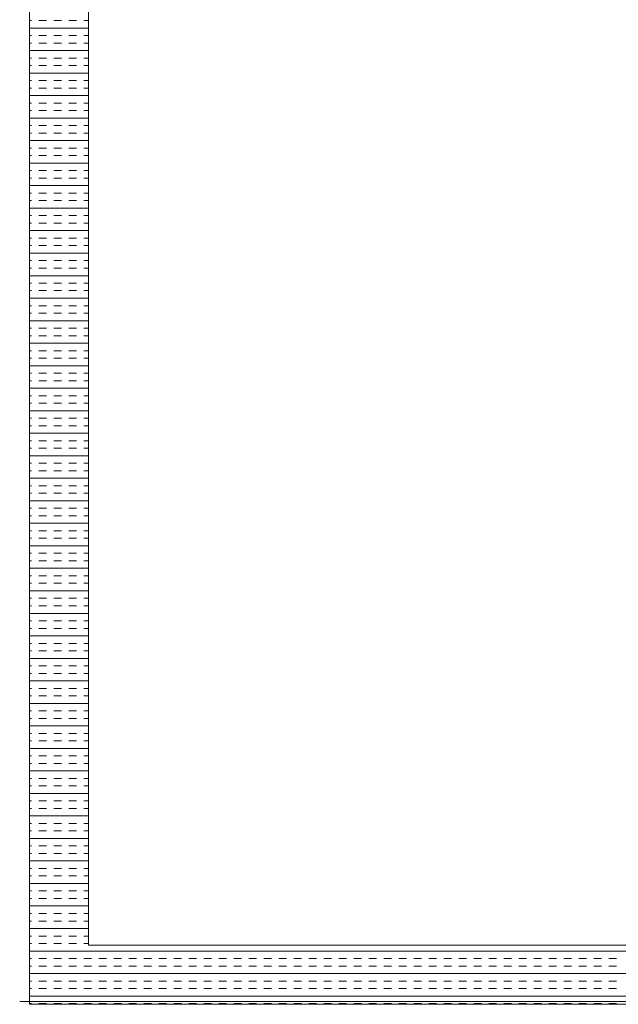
# Model space of a CAD drawing. Header units: millimetres. Extents: x -750 to 72845, y -24282 to 18874.
# Tile 102 of 154: x 66330 to 66584, y 12854 to 13272. Entities that reach past the tile are written whole.
import ezdxf

# ---------------------------------------------------------------- set-up
doc = ezdxf.new("R2010")
doc.units = ezdxf.units.MM
doc.header["$MEASUREMENT"] = 0
doc.layers.add('IRISH HOUSE_HYD AIRPORT_DRAINAGE LAYOUT 1$0$GREY SCALE', color=8, linetype='Continuous')
doc.layers.add('IRISH HOUSE_HYD AIRPORT_DRAINAGE LAYOUT 1$0$GREYSCALE', color=8, linetype='Continuous', lineweight=0)
doc.layers.add('M-MEP-ELPR-EQUIP', color=6, linetype='Continuous', lineweight=20)

# ---------------------------------------------------------------- blocks, each defined once
blk = doc.blocks.new('IRISH HOUSE_HYD AIRPORT_DRAINAGE LAYOUT 1$0$FLOOR PLAN')
at = {"layer": 'IRISH HOUSE_HYD AIRPORT_DRAINAGE LAYOUT 1$0$GREYSCALE', "color": 8, "lineweight": 0, "ltscale": 0.25}
for p, q in [((16334.38, 13455.66), (16334.38, 12854.21)), ((16359.44, 13430.6), (16359.44, 12879.27)), ((16359.44, 12879.27), (16910.78, 12879.27)), ((16334.38, 12854.21), (16935.84, 12854.21))]:
    blk.add_line(p, q, dxfattribs=at)
at = {"layer": 'IRISH HOUSE_HYD AIRPORT_DRAINAGE LAYOUT 1$0$GREYSCALE', "color": 8, "lineweight": 0}
for p, q in [((16334.38, 13271.47), (16335.2, 13271.47)), ((16334.38, 13268.28), (16359.44, 13268.28)), ((16338.39, 13271.47), (16341.57, 13271.47)), ((16344.75, 13271.47), (16347.93, 13271.47)), ((16351.12, 13271.47), (16354.3, 13271.47)), ((16357.48, 13271.47), (16359.44, 13271.47)), ((16334.38, 13265.1), (16335.2, 13265.1)), ((16338.39, 13265.1), (16341.57, 13265.1)), ((16344.75, 13265.1), (16347.93, 13265.1)), ((16351.12, 13265.1), (16354.3, 13265.1)), ((16357.48, 13265.1), (16359.44, 13265.1)), ((16334.38, 13261.92), (16335.2, 13261.92)), ((16338.39, 13261.92), (16341.57, 13261.92)), ((16344.75, 13261.92), (16347.93, 13261.92)), ((16351.12, 13261.92), (16354.3, 13261.92)), ((16357.48, 13261.92), (16359.44, 13261.92)), ((16334.38, 13258.73), (16359.44, 13258.73)), ((16334.38, 13255.55), (16335.2, 13255.55)), ((16338.39, 13255.55), (16341.57, 13255.55)), ((16344.75, 13255.55), (16347.93, 13255.55)), ((16351.12, 13255.55), (16354.3, 13255.55)), ((16357.48, 13255.55), (16359.44, 13255.55)), ((16334.38, 13252.37), (16335.2, 13252.37)), ((16338.39, 13252.37), (16341.57, 13252.37)), ((16344.75, 13252.37), (16347.93, 13252.37)), ((16351.12, 13252.37), (16354.3, 13252.37)), ((16357.48, 13252.37), (16359.44, 13252.37)), ((16334.38, 13249.19), (16359.44, 13249.19)), ((16334.38, 13246), (16335.2, 13246)), ((16334.38, 13242.82), (16335.2, 13242.82)), ((16338.39, 13246), (16341.57, 13246)), ((16338.39, 13242.82), (16341.57, 13242.82)), ((16344.75, 13246), (16347.93, 13246)), ((16344.75, 13242.82), (16347.93, 13242.82)), ((16351.12, 13246), (16354.3, 13246)), ((16351.12, 13242.82), (16354.3, 13242.82)), ((16357.48, 13246), (16359.44, 13246)), ((16357.48, 13242.82), (16359.44, 13242.82)), ((16334.38, 13239.64), (16359.44, 13239.64)), ((16334.38, 13236.46), (16335.2, 13236.46)), ((16338.39, 13236.46), (16341.57, 13236.46)), ((16344.75, 13236.46), (16347.93, 13236.46)), ((16351.12, 13236.46), (16354.3, 13236.46)), ((16357.48, 13236.46), (16359.44, 13236.46)), ((16334.38, 13233.27), (16335.2, 13233.27)), ((16334.38, 13230.09), (16359.44, 13230.09)), ((16338.39, 13233.27), (16341.57, 13233.27)), ((16344.75, 13233.27), (16347.93, 13233.27)), ((16351.12, 13233.27), (16354.3, 13233.27)), ((16357.48, 13233.27), (16359.44, 13233.27)), ((16334.38, 13226.91), (16335.2, 13226.91)), ((16338.39, 13226.91), (16341.57, 13226.91)), ((16344.75, 13226.91), (16347.93, 13226.91)), ((16351.12, 13226.91), (16354.3, 13226.91)), ((16357.48, 13226.91), (16359.44, 13226.91)), ((16334.38, 13223.72), (16335.2, 13223.72)), ((16338.39, 13223.72), (16341.57, 13223.72)), ((16344.75, 13223.72), (16347.93, 13223.72)), ((16351.12, 13223.72), (16354.3, 13223.72)), ((16357.48, 13223.72), (16359.44, 13223.72)), ((16334.38, 13220.54), (16359.44, 13220.54)), ((16334.38, 13217.36), (16335.2, 13217.36)), ((16338.39, 13217.36), (16341.57, 13217.36)), ((16344.75, 13217.36), (16347.93, 13217.36)), ((16351.12, 13217.36), (16354.3, 13217.36)), ((16357.48, 13217.36), (16359.44, 13217.36)), ((16334.38, 13214.18), (16335.2, 13214.18)), ((16338.39, 13214.18), (16341.57, 13214.18)), ((16344.75, 13214.18), (16347.93, 13214.18)), ((16351.12, 13214.18), (16354.3, 13214.18)), ((16357.48, 13214.18), (16359.44, 13214.18)), ((16334.38, 13210.99), (16359.44, 13210.99)), ((16334.38, 13207.81), (16335.2, 13207.81)), ((16338.39, 13207.81), (16341.57, 13207.81)), ((16344.75, 13207.81), (16347.93, 13207.81)), ((16351.12, 13207.81), (16354.3, 13207.81)), ((16357.48, 13207.81), (16359.44, 13207.81)), ((16334.38, 13204.63), (16335.2, 13204.63)), ((16334.38, 13201.45), (16359.44, 13201.45)), ((16338.39, 13204.63), (16341.57, 13204.63)), ((16344.75, 13204.63), (16347.93, 13204.63)), ((16351.12, 13204.63), (16354.3, 13204.63)), ((16357.48, 13204.63), (16359.44, 13204.63)), ((16334.38, 13198.26), (16335.2, 13198.26)), ((16338.39, 13198.26), (16341.57, 13198.26)), ((16344.75, 13198.26), (16347.93, 13198.26)), ((16351.12, 13198.26), (16354.3, 13198.26)), ((16357.48, 13198.26), (16359.44, 13198.26)), ((16334.38, 13195.08), (16335.2, 13195.08)), ((16338.39, 13195.08), (16341.57, 13195.08)), ((16344.75, 13195.08), (16347.93, 13195.08)), ((16351.12, 13195.08), (16354.3, 13195.08)), ((16357.48, 13195.08), (16359.44, 13195.08)), ((16334.38, 13191.9), (16359.44, 13191.9)), ((16334.38, 13188.72), (16335.2, 13188.72)), ((16338.39, 13188.72), (16341.57, 13188.72)), ((16344.75, 13188.72), (16347.93, 13188.72)), ((16351.12, 13188.72), (16354.3, 13188.72)), ((16357.48, 13188.72), (16359.44, 13188.72)), ((16334.38, 13185.53), (16335.2, 13185.53)), ((16338.39, 13185.53), (16341.57, 13185.53)), ((16344.75, 13185.53), (16347.93, 13185.53)), ((16351.12, 13185.53), (16354.3, 13185.53)), ((16357.48, 13185.53), (16359.44, 13185.53)), ((16334.38, 13182.35), (16359.44, 13182.35)), ((16334.38, 13179.17), (16335.2, 13179.17)), ((16334.38, 13175.98), (16335.2, 13175.98)), ((16338.39, 13179.17), (16341.57, 13179.17)), ((16338.39, 13175.98), (16341.57, 13175.98)), ((16344.75, 13179.17), (16347.93, 13179.17)), ((16344.75, 13175.98), (16347.93, 13175.98)), ((16351.12, 13179.17), (16354.3, 13179.17)), ((16351.12, 13175.98), (16354.3, 13175.98)), ((16357.48, 13179.17), (16359.44, 13179.17)), ((16357.48, 13175.98), (16359.44, 13175.98)), ((16334.38, 13172.8), (16359.44, 13172.8)), ((16334.38, 13169.62), (16335.2, 13169.62)), ((16338.39, 13169.62), (16341.57, 13169.62)), ((16344.75, 13169.62), (16347.93, 13169.62)), ((16351.12, 13169.62), (16354.3, 13169.62)), ((16357.48, 13169.62), (16359.44, 13169.62)), ((16334.38, 13166.44), (16335.2, 13166.44)), ((16334.38, 13163.25), (16359.44, 13163.25)), ((16338.39, 13166.44), (16341.57, 13166.44)), ((16344.75, 13166.44), (16347.93, 13166.44)), ((16351.12, 13166.44), (16354.3, 13166.44)), ((16357.48, 13166.44), (16359.44, 13166.44)), ((16334.38, 13160.07), (16335.2, 13160.07)), ((16338.39, 13160.07), (16341.57, 13160.07)), ((16344.75, 13160.07), (16347.93, 13160.07)), ((16351.12, 13160.07), (16354.3, 13160.07)), ((16357.48, 13160.07), (16359.44, 13160.07)), ((16334.38, 13156.89), (16335.2, 13156.89)), ((16338.39, 13156.89), (16341.57, 13156.89)), ((16344.75, 13156.89), (16347.93, 13156.89)), ((16351.12, 13156.89), (16354.3, 13156.89)), ((16357.48, 13156.89), (16359.44, 13156.89)), ((16334.38, 13153.71), (16359.44, 13153.71)), ((16334.38, 13150.52), (16335.2, 13150.52)), ((16338.39, 13150.52), (16341.57, 13150.52)), ((16344.75, 13150.52), (16347.93, 13150.52)), ((16351.12, 13150.52), (16354.3, 13150.52)), ((16357.48, 13150.52), (16359.44, 13150.52)), ((16334.38, 13147.34), (16335.2, 13147.34)), ((16338.39, 13147.34), (16341.57, 13147.34)), ((16344.75, 13147.34), (16347.93, 13147.34)), ((16351.12, 13147.34), (16354.3, 13147.34)), ((16357.48, 13147.34), (16359.44, 13147.34)), ((16334.38, 13144.16), (16359.44, 13144.16)), ((16334.38, 13140.97), (16335.2, 13140.97)), ((16338.39, 13140.97), (16341.57, 13140.97)), ((16344.75, 13140.97), (16347.93, 13140.97)), ((16351.12, 13140.97), (16354.3, 13140.97)), ((16357.48, 13140.97), (16359.44, 13140.97)), ((16334.38, 13137.79), (16335.2, 13137.79)), ((16334.38, 13134.61), (16359.44, 13134.61)), ((16338.39, 13137.79), (16341.57, 13137.79)), ((16344.75, 13137.79), (16347.93, 13137.79)), ((16351.12, 13137.79), (16354.3, 13137.79)), ((16357.48, 13137.79), (16359.44, 13137.79)), ((16334.38, 13131.43), (16335.2, 13131.43)), ((16338.39, 13131.43), (16341.57, 13131.43)), ((16344.75, 13131.43), (16347.93, 13131.43)), ((16351.12, 13131.43), (16354.3, 13131.43)), ((16357.48, 13131.43), (16359.44, 13131.43)), ((16334.38, 13128.24), (16335.2, 13128.24)), ((16338.39, 13128.24), (16341.57, 13128.24)), ((16344.75, 13128.24), (16347.93, 13128.24)), ((16351.12, 13128.24), (16354.3, 13128.24)), ((16357.48, 13128.24), (16359.44, 13128.24)), ((16334.38, 13125.06), (16359.44, 13125.06)), ((16334.38, 13121.88), (16335.2, 13121.88)), ((16338.39, 13121.88), (16341.57, 13121.88)), ((16344.75, 13121.88), (16347.93, 13121.88)), ((16351.12, 13121.88), (16354.3, 13121.88)), ((16357.48, 13121.88), (16359.44, 13121.88)), ((16334.38, 13118.7), (16335.2, 13118.7)), ((16338.39, 13118.7), (16341.57, 13118.7)), ((16344.75, 13118.7), (16347.93, 13118.7)), ((16351.12, 13118.7), (16354.3, 13118.7)), ((16357.48, 13118.7), (16359.44, 13118.7)), ((16334.38, 13115.51), (16359.44, 13115.51)), ((16334.38, 13112.33), (16335.2, 13112.33)), ((16334.38, 13109.15), (16335.2, 13109.15)), ((16338.39, 13112.33), (16341.57, 13112.33)), ((16338.39, 13109.15), (16341.57, 13109.15)), ((16344.75, 13112.33), (16347.93, 13112.33)), ((16344.75, 13109.15), (16347.93, 13109.15)), ((16351.12, 13112.33), (16354.3, 13112.33)), ((16351.12, 13109.15), (16354.3, 13109.15)), ((16357.48, 13112.33), (16359.44, 13112.33)), ((16357.48, 13109.15), (16359.44, 13109.15)), ((16334.38, 13105.97), (16359.44, 13105.97)), ((16334.38, 13102.78), (16335.2, 13102.78)), ((16338.39, 13102.78), (16341.57, 13102.78)), ((16344.75, 13102.78), (16347.93, 13102.78)), ((16351.12, 13102.78), (16354.3, 13102.78)), ((16357.48, 13102.78), (16359.44, 13102.78)), ((16334.38, 13099.6), (16335.2, 13099.6)), ((16334.38, 13096.42), (16359.44, 13096.42)), ((16338.39, 13099.6), (16341.57, 13099.6)), ((16344.75, 13099.6), (16347.93, 13099.6)), ((16351.12, 13099.6), (16354.3, 13099.6)), ((16357.48, 13099.6), (16359.44, 13099.6)), ((16334.38, 13093.23), (16335.2, 13093.23)), ((16338.39, 13093.23), (16341.57, 13093.23)), ((16344.75, 13093.23), (16347.93, 13093.23)), ((16351.12, 13093.23), (16354.3, 13093.23)), ((16357.48, 13093.23), (16359.44, 13093.23)), ((16334.38, 13090.05), (16335.2, 13090.05)), ((16338.39, 13090.05), (16341.57, 13090.05)), ((16344.75, 13090.05), (16347.93, 13090.05)), ((16351.12, 13090.05), (16354.3, 13090.05)), ((16357.48, 13090.05), (16359.44, 13090.05)), ((16334.38, 13086.87), (16359.44, 13086.87)), ((16334.38, 13083.69), (16335.2, 13083.69)), ((16338.39, 13083.69), (16341.57, 13083.69)), ((16344.75, 13083.69), (16347.93, 13083.69)), ((16351.12, 13083.69), (16354.3, 13083.69)), ((16357.48, 13083.69), (16359.44, 13083.69)), ((16334.38, 13080.5), (16335.2, 13080.5)), ((16338.39, 13080.5), (16341.57, 13080.5)), ((16344.75, 13080.5), (16347.93, 13080.5)), ((16351.12, 13080.5), (16354.3, 13080.5)), ((16357.48, 13080.5), (16359.44, 13080.5)), ((16334.38, 13077.32), (16359.44, 13077.32)), ((16334.38, 13074.14), (16335.2, 13074.14)), ((16338.39, 13074.14), (16341.57, 13074.14)), ((16344.75, 13074.14), (16347.93, 13074.14)), ((16351.12, 13074.14), (16354.3, 13074.14)), ((16357.48, 13074.14), (16359.44, 13074.14)), ((16334.38, 13070.96), (16335.2, 13070.96)), ((16334.38, 13067.77), (16359.44, 13067.77)), ((16338.39, 13070.96), (16341.57, 13070.96)), ((16344.75, 13070.96), (16347.93, 13070.96)), ((16351.12, 13070.96), (16354.3, 13070.96)), ((16357.48, 13070.96), (16359.44, 13070.96)), ((16334.38, 13064.59), (16335.2, 13064.59)), ((16338.39, 13064.59), (16341.57, 13064.59)), ((16344.75, 13064.59), (16347.93, 13064.59)), ((16351.12, 13064.59), (16354.3, 13064.59)), ((16357.48, 13064.59), (16359.44, 13064.59)), ((16334.38, 13061.41), (16335.2, 13061.41)), ((16338.39, 13061.41), (16341.57, 13061.41)), ((16344.75, 13061.41), (16347.93, 13061.41)), ((16351.12, 13061.41), (16354.3, 13061.41)), ((16357.48, 13061.41), (16359.44, 13061.41)), ((16334.38, 13058.22), (16359.44, 13058.22)), ((16334.38, 13055.04), (16335.2, 13055.04)), ((16338.39, 13055.04), (16341.57, 13055.04)), ((16344.75, 13055.04), (16347.93, 13055.04)), ((16351.12, 13055.04), (16354.3, 13055.04)), ((16357.48, 13055.04), (16359.44, 13055.04)), ((16334.38, 13051.86), (16335.2, 13051.86)), ((16338.39, 13051.86), (16341.57, 13051.86)), ((16344.75, 13051.86), (16347.93, 13051.86)), ((16351.12, 13051.86), (16354.3, 13051.86)), ((16357.48, 13051.86), (16359.44, 13051.86)), ((16334.38, 13048.68), (16359.44, 13048.68)), ((16334.38, 13045.49), (16335.2, 13045.49)), ((16334.38, 13042.31), (16335.2, 13042.31)), ((16338.39, 13045.49), (16341.57, 13045.49)), ((16338.39, 13042.31), (16341.57, 13042.31)), ((16344.75, 13045.49), (16347.93, 13045.49)), ((16344.75, 13042.31), (16347.93, 13042.31)), ((16351.12, 13045.49), (16354.3, 13045.49)), ((16351.12, 13042.31), (16354.3, 13042.31)), ((16357.48, 13045.49), (16359.44, 13045.49)), ((16357.48, 13042.31), (16359.44, 13042.31)), ((16334.38, 13039.13), (16359.44, 13039.13)), ((16334.38, 13035.95), (16335.2, 13035.95)), ((16338.39, 13035.95), (16341.57, 13035.95)), ((16344.75, 13035.95), (16347.93, 13035.95)), ((16351.12, 13035.95), (16354.3, 13035.95)), ((16357.48, 13035.95), (16359.44, 13035.95)), ((16334.38, 13032.76), (16335.2, 13032.76)), ((16334.38, 13029.58), (16359.44, 13029.58)), ((16338.39, 13032.76), (16341.57, 13032.76)), ((16344.75, 13032.76), (16347.93, 13032.76)), ((16351.12, 13032.76), (16354.3, 13032.76)), ((16357.48, 13032.76), (16359.44, 13032.76)), ((16334.38, 13026.4), (16335.2, 13026.4)), ((16338.39, 13026.4), (16341.57, 13026.4)), ((16344.75, 13026.4), (16347.93, 13026.4)), ((16351.12, 13026.4), (16354.3, 13026.4)), ((16357.48, 13026.4), (16359.44, 13026.4)), ((16334.38, 13023.22), (16335.2, 13023.22)), ((16338.39, 13023.22), (16341.57, 13023.22)), ((16344.75, 13023.22), (16347.93, 13023.22)), ((16351.12, 13023.22), (16354.3, 13023.22)), ((16357.48, 13023.22), (16359.44, 13023.22)), ((16334.38, 13020.03), (16359.44, 13020.03)), ((16334.38, 13016.85), (16335.2, 13016.85)), ((16334.38, 13013.67), (16335.2, 13013.67)), ((16338.39, 13016.85), (16341.57, 13016.85)), ((16338.39, 13013.67), (16341.57, 13013.67)), ((16344.75, 13016.85), (16347.93, 13016.85)), ((16344.75, 13013.67), (16347.93, 13013.67)), ((16351.12, 13016.85), (16354.3, 13016.85)), ((16351.12, 13013.67), (16354.3, 13013.67)), ((16357.48, 13016.85), (16359.44, 13016.85)), ((16357.48, 13013.67), (16359.44, 13013.67)), ((16334.38, 13010.48), (16359.44, 13010.48)), ((16334.38, 13007.3), (16335.2, 13007.3)), ((16338.39, 13007.3), (16341.57, 13007.3)), ((16344.75, 13007.3), (16347.93, 13007.3)), ((16351.12, 13007.3), (16354.3, 13007.3)), ((16357.48, 13007.3), (16359.44, 13007.3)), ((16334.38, 13004.12), (16335.2, 13004.12)), ((16334.38, 13000.94), (16359.44, 13000.94)), ((16338.39, 13004.12), (16341.57, 13004.12)), ((16344.75, 13004.12), (16347.93, 13004.12)), ((16351.12, 13004.12), (16354.3, 13004.12)), ((16357.48, 13004.12), (16359.44, 13004.12)), ((16334.38, 12997.75), (16335.2, 12997.75)), ((16338.39, 12997.75), (16341.57, 12997.75)), ((16344.75, 12997.75), (16347.93, 12997.75)), ((16351.12, 12997.75), (16354.3, 12997.75)), ((16357.48, 12997.75), (16359.44, 12997.75)), ((16334.38, 12994.57), (16335.2, 12994.57)), ((16338.39, 12994.57), (16341.57, 12994.57)), ((16344.75, 12994.57), (16347.93, 12994.57)), ((16351.12, 12994.57), (16354.3, 12994.57)), ((16357.48, 12994.57), (16359.44, 12994.57)), ((16334.38, 12991.39), (16359.44, 12991.39)), ((16334.38, 12988.21), (16335.2, 12988.21)), ((16338.39, 12988.21), (16341.57, 12988.21)), ((16344.75, 12988.21), (16347.93, 12988.21)), ((16351.12, 12988.21), (16354.3, 12988.21)), ((16357.48, 12988.21), (16359.44, 12988.21)), ((16334.38, 12985.02), (16335.2, 12985.02)), ((16338.39, 12985.02), (16341.57, 12985.02)), ((16344.75, 12985.02), (16347.93, 12985.02)), ((16351.12, 12985.02), (16354.3, 12985.02)), ((16357.48, 12985.02), (16359.44, 12985.02)), ((16334.38, 12981.84), (16359.44, 12981.84)), ((16334.38, 12978.66), (16335.2, 12978.66)), ((16334.38, 12975.47), (16335.2, 12975.47)), ((16338.39, 12978.66), (16341.57, 12978.66)), ((16338.39, 12975.47), (16341.57, 12975.47)), ((16344.75, 12978.66), (16347.93, 12978.66)), ((16344.75, 12975.47), (16347.93, 12975.47)), ((16351.12, 12978.66), (16354.3, 12978.66)), ((16351.12, 12975.47), (16354.3, 12975.47)), ((16357.48, 12978.66), (16359.44, 12978.66)), ((16357.48, 12975.47), (16359.44, 12975.47)), ((16334.38, 12972.29), (16359.44, 12972.29)), ((16334.38, 12969.11), (16335.2, 12969.11)), ((16338.39, 12969.11), (16341.57, 12969.11)), ((16344.75, 12969.11), (16347.93, 12969.11)), ((16351.12, 12969.11), (16354.3, 12969.11)), ((16357.48, 12969.11), (16359.44, 12969.11)), ((16334.38, 12965.93), (16335.2, 12965.93)), ((16334.38, 12962.74), (16359.44, 12962.74)), ((16338.39, 12965.93), (16341.57, 12965.93)), ((16344.75, 12965.93), (16347.93, 12965.93)), ((16351.12, 12965.93), (16354.3, 12965.93)), ((16357.48, 12965.93), (16359.44, 12965.93)), ((16334.38, 12959.56), (16335.2, 12959.56)), ((16338.39, 12959.56), (16341.57, 12959.56)), ((16344.75, 12959.56), (16347.93, 12959.56)), ((16351.12, 12959.56), (16354.3, 12959.56)), ((16357.48, 12959.56), (16359.44, 12959.56)), ((16334.38, 12956.38), (16335.2, 12956.38)), ((16338.39, 12956.38), (16341.57, 12956.38)), ((16344.75, 12956.38), (16347.93, 12956.38)), ((16351.12, 12956.38), (16354.3, 12956.38)), ((16357.48, 12956.38), (16359.44, 12956.38)), ((16334.38, 12953.2), (16359.44, 12953.2)), ((16334.38, 12950.01), (16335.2, 12950.01)), ((16334.38, 12946.83), (16335.2, 12946.83)), ((16338.39, 12950.01), (16341.57, 12950.01)), ((16338.39, 12946.83), (16341.57, 12946.83)), ((16344.75, 12950.01), (16347.93, 12950.01)), ((16344.75, 12946.83), (16347.93, 12946.83)), ((16351.12, 12950.01), (16354.3, 12950.01)), ((16351.12, 12946.83), (16354.3, 12946.83)), ((16357.48, 12950.01), (16359.44, 12950.01)), ((16357.48, 12946.83), (16359.44, 12946.83)), ((16334.38, 12943.65), (16359.44, 12943.65)), ((16334.38, 12940.47), (16335.2, 12940.47)), ((16338.39, 12940.47), (16341.57, 12940.47)), ((16344.75, 12940.47), (16347.93, 12940.47)), ((16351.12, 12940.47), (16354.3, 12940.47)), ((16357.48, 12940.47), (16359.44, 12940.47)), ((16334.38, 12937.28), (16335.2, 12937.28)), ((16334.38, 12934.1), (16359.44, 12934.1)), ((16338.39, 12937.28), (16341.57, 12937.28)), ((16344.75, 12937.28), (16347.93, 12937.28)), ((16351.12, 12937.28), (16354.3, 12937.28)), ((16357.48, 12937.28), (16359.44, 12937.28)), ((16334.38, 12930.92), (16335.2, 12930.92)), ((16338.39, 12930.92), (16341.57, 12930.92)), ((16344.75, 12930.92), (16347.93, 12930.92)), ((16351.12, 12930.92), (16354.3, 12930.92)), ((16357.48, 12930.92), (16359.44, 12930.92)), ((16334.38, 12927.73), (16335.2, 12927.73)), ((16338.39, 12927.73), (16341.57, 12927.73)), ((16344.75, 12927.73), (16347.93, 12927.73)), ((16351.12, 12927.73), (16354.3, 12927.73)), ((16357.48, 12927.73), (16359.44, 12927.73)), ((16334.38, 12924.55), (16359.44, 12924.55)), ((16334.38, 12921.37), (16335.2, 12921.37)), ((16338.39, 12921.37), (16341.57, 12921.37)), ((16344.75, 12921.37), (16347.93, 12921.37)), ((16351.12, 12921.37), (16354.3, 12921.37)), ((16357.48, 12921.37), (16359.44, 12921.37)), ((16334.38, 12918.19), (16335.2, 12918.19)), ((16338.39, 12918.19), (16341.57, 12918.19)), ((16344.75, 12918.19), (16347.93, 12918.19)), ((16351.12, 12918.19), (16354.3, 12918.19)), ((16357.48, 12918.19), (16359.44, 12918.19)), ((16334.38, 12915), (16359.44, 12915)), ((16334.38, 12911.82), (16335.2, 12911.82)), ((16334.38, 12908.64), (16335.2, 12908.64)), ((16338.39, 12911.82), (16341.57, 12911.82)), ((16338.39, 12908.64), (16341.57, 12908.64)), ((16344.75, 12911.82), (16347.93, 12911.82)), ((16344.75, 12908.64), (16347.93, 12908.64)), ((16351.12, 12911.82), (16354.3, 12911.82)), ((16351.12, 12908.64), (16354.3, 12908.64)), ((16357.48, 12911.82), (16359.44, 12911.82)), ((16357.48, 12908.64), (16359.44, 12908.64)), ((16334.38, 12905.46), (16359.44, 12905.46)), ((16334.38, 12902.27), (16335.2, 12902.27)), ((16338.39, 12902.27), (16341.57, 12902.27)), ((16344.75, 12902.27), (16347.93, 12902.27)), ((16351.12, 12902.27), (16354.3, 12902.27)), ((16357.48, 12902.27), (16359.44, 12902.27)), ((16334.38, 12899.09), (16335.2, 12899.09)), ((16334.38, 12895.91), (16359.44, 12895.91)), ((16338.39, 12899.09), (16341.57, 12899.09)), ((16344.75, 12899.09), (16347.93, 12899.09)), ((16351.12, 12899.09), (16354.3, 12899.09)), ((16357.48, 12899.09), (16359.44, 12899.09)), ((16334.38, 12892.72), (16335.2, 12892.72)), ((16338.39, 12892.72), (16341.57, 12892.72)), ((16344.75, 12892.72), (16347.93, 12892.72)), ((16351.12, 12892.72), (16354.3, 12892.72)), ((16357.48, 12892.72), (16359.44, 12892.72)), ((16334.38, 12889.54), (16335.2, 12889.54)), ((16338.39, 12889.54), (16341.57, 12889.54)), ((16344.75, 12889.54), (16347.93, 12889.54)), ((16351.12, 12889.54), (16354.3, 12889.54)), ((16357.48, 12889.54), (16359.44, 12889.54)), ((16334.38, 12886.36), (16359.44, 12886.36)), ((16334.38, 12883.18), (16335.2, 12883.18)), ((16334.38, 12879.99), (16335.2, 12879.99)), ((16338.39, 12883.18), (16341.57, 12883.18)), ((16338.39, 12879.99), (16341.57, 12879.99)), ((16344.75, 12883.18), (16347.93, 12883.18)), ((16344.75, 12879.99), (16347.93, 12879.99)), ((16351.12, 12883.18), (16354.3, 12883.18)), ((16351.12, 12879.99), (16354.3, 12879.99)), ((16357.48, 12883.18), (16359.44, 12883.18)), ((16357.48, 12879.99), (16359.44, 12879.99)), ((16359.44, 12879.27, 59.1), (16910.78, 12879.27, 59.1)), ((16334.38, 12876.81), (16935.84, 12876.81)), ((16334.38, 12873.63), (16335.2, 12873.63)), ((16338.39, 12873.63), (16341.57, 12873.63)), ((16344.75, 12873.63), (16347.93, 12873.63)), ((16351.12, 12873.63), (16354.3, 12873.63)), ((16357.48, 12873.63), (16360.66, 12873.63)), ((16363.85, 12873.63), (16367.03, 12873.63)), ((16370.21, 12873.63), (16373.4, 12873.63)), ((16376.58, 12873.63), (16379.76, 12873.63)), ((16382.94, 12873.63), (16386.13, 12873.63)), ((16389.31, 12873.63), (16392.49, 12873.63)), ((16395.67, 12873.63), (16398.86, 12873.63)), ((16402.04, 12873.63), (16405.22, 12873.63)), ((16408.41, 12873.63), (16411.59, 12873.63)), ((16414.77, 12873.63), (16417.95, 12873.63)), ((16421.14, 12873.63), (16424.32, 12873.63)), ((16427.5, 12873.63), (16430.68, 12873.63)), ((16433.87, 12873.63), (16437.05, 12873.63)), ((16440.23, 12873.63), (16443.41, 12873.63)), ((16446.6, 12873.63), (16449.78, 12873.63)), ((16452.96, 12873.63), (16456.15, 12873.63)), ((16459.33, 12873.63), (16462.51, 12873.63)), ((16465.69, 12873.63), (16468.88, 12873.63)), ((16472.06, 12873.63), (16475.24, 12873.63)), ((16478.42, 12873.63), (16481.61, 12873.63)), ((16484.79, 12873.63), (16487.97, 12873.63)), ((16491.16, 12873.63), (16494.34, 12873.63)), ((16497.52, 12873.63), (16500.7, 12873.63)), ((16503.89, 12873.63), (16507.07, 12873.63)), ((16510.25, 12873.63), (16513.43, 12873.63)), ((16516.62, 12873.63), (16519.8, 12873.63)), ((16522.98, 12873.63), (16526.16, 12873.63)), ((16529.35, 12873.63), (16532.53, 12873.63)), ((16535.71, 12873.63), (16538.9, 12873.63)), ((16542.08, 12873.63), (16545.26, 12873.63)), ((16548.44, 12873.63), (16551.63, 12873.63)), ((16554.81, 12873.63), (16557.99, 12873.63)), ((16561.17, 12873.63), (16564.36, 12873.63)), ((16567.54, 12873.63), (16570.72, 12873.63)), ((16573.91, 12873.63), (16577.09, 12873.63)), ((16580.27, 12873.63), (16583.45, 12873.63)), ((16334.38, 12870.45), (16335.2, 12870.45)), ((16334.38, 12867.26), (16935.84, 12867.26)), ((16338.39, 12870.45), (16341.57, 12870.45)), ((16344.75, 12870.45), (16347.93, 12870.45)), ((16351.12, 12870.45), (16354.3, 12870.45)), ((16357.48, 12870.45), (16360.66, 12870.45)), ((16363.85, 12870.45), (16367.03, 12870.45)), ((16370.21, 12870.45), (16373.4, 12870.45)), ((16376.58, 12870.45), (16379.76, 12870.45)), ((16382.94, 12870.45), (16386.13, 12870.45)), ((16389.31, 12870.45), (16392.49, 12870.45)), ((16395.67, 12870.45), (16398.86, 12870.45)), ((16402.04, 12870.45), (16405.22, 12870.45)), ((16408.41, 12870.45), (16411.59, 12870.45)), ((16414.77, 12870.45), (16417.95, 12870.45)), ((16421.14, 12870.45), (16424.32, 12870.45)), ((16427.5, 12870.45), (16430.68, 12870.45)), ((16433.87, 12870.45), (16437.05, 12870.45)), ((16440.23, 12870.45), (16443.41, 12870.45)), ((16446.6, 12870.45), (16449.78, 12870.45)), ((16452.96, 12870.45), (16456.15, 12870.45)), ((16459.33, 12870.45), (16462.51, 12870.45)), ((16465.69, 12870.45), (16468.88, 12870.45)), ((16472.06, 12870.45), (16475.24, 12870.45)), ((16478.42, 12870.45), (16481.61, 12870.45)), ((16484.79, 12870.45), (16487.97, 12870.45)), ((16491.16, 12870.45), (16494.34, 12870.45)), ((16497.52, 12870.45), (16500.7, 12870.45)), ((16503.89, 12870.45), (16507.07, 12870.45)), ((16510.25, 12870.45), (16513.43, 12870.45)), ((16516.62, 12870.45), (16519.8, 12870.45)), ((16522.98, 12870.45), (16526.16, 12870.45)), ((16529.35, 12870.45), (16532.53, 12870.45)), ((16535.71, 12870.45), (16538.9, 12870.45)), ((16542.08, 12870.45), (16545.26, 12870.45)), ((16548.44, 12870.45), (16551.63, 12870.45)), ((16554.81, 12870.45), (16557.99, 12870.45)), ((16561.17, 12870.45), (16564.36, 12870.45)), ((16567.54, 12870.45), (16570.72, 12870.45)), ((16573.91, 12870.45), (16577.09, 12870.45)), ((16580.27, 12870.45), (16583.45, 12870.45)), ((16334.38, 12864.08), (16335.2, 12864.08)), ((16338.39, 12864.08), (16341.57, 12864.08)), ((16344.75, 12864.08), (16347.93, 12864.08)), ((16351.12, 12864.08), (16354.3, 12864.08)), ((16357.48, 12864.08), (16360.66, 12864.08)), ((16363.85, 12864.08), (16367.03, 12864.08)), ((16370.21, 12864.08), (16373.4, 12864.08)), ((16376.58, 12864.08), (16379.76, 12864.08)), ((16382.94, 12864.08), (16386.13, 12864.08)), ((16389.31, 12864.08), (16392.49, 12864.08)), ((16395.67, 12864.08), (16398.86, 12864.08)), ((16402.04, 12864.08), (16405.22, 12864.08)), ((16408.41, 12864.08), (16411.59, 12864.08)), ((16414.77, 12864.08), (16417.95, 12864.08)), ((16421.14, 12864.08), (16424.32, 12864.08)), ((16427.5, 12864.08), (16430.68, 12864.08)), ((16433.87, 12864.08), (16437.05, 12864.08)), ((16440.23, 12864.08), (16443.41, 12864.08)), ((16446.6, 12864.08), (16449.78, 12864.08)), ((16452.96, 12864.08), (16456.15, 12864.08)), ((16459.33, 12864.08), (16462.51, 12864.08)), ((16465.69, 12864.08), (16468.88, 12864.08)), ((16472.06, 12864.08), (16475.24, 12864.08)), ((16478.42, 12864.08), (16481.61, 12864.08)), ((16484.79, 12864.08), (16487.97, 12864.08)), ((16491.16, 12864.08), (16494.34, 12864.08)), ((16497.52, 12864.08), (16500.7, 12864.08)), ((16503.89, 12864.08), (16507.07, 12864.08)), ((16510.25, 12864.08), (16513.43, 12864.08)), ((16516.62, 12864.08), (16519.8, 12864.08)), ((16522.98, 12864.08), (16526.16, 12864.08)), ((16529.35, 12864.08), (16532.53, 12864.08)), ((16535.71, 12864.08), (16538.9, 12864.08)), ((16542.08, 12864.08), (16545.26, 12864.08)), ((16548.44, 12864.08), (16551.63, 12864.08)), ((16554.81, 12864.08), (16557.99, 12864.08)), ((16561.17, 12864.08), (16564.36, 12864.08)), ((16567.54, 12864.08), (16570.72, 12864.08)), ((16573.91, 12864.08), (16577.09, 12864.08)), ((16580.27, 12864.08), (16583.45, 12864.08)), ((16334.38, 12860.9), (16335.2, 12860.9)), ((16338.39, 12860.9), (16341.57, 12860.9)), ((16344.75, 12860.9), (16347.93, 12860.9)), ((16351.12, 12860.9), (16354.3, 12860.9)), ((16357.48, 12860.9), (16360.66, 12860.9)), ((16363.85, 12860.9), (16367.03, 12860.9)), ((16370.21, 12860.9), (16373.4, 12860.9)), ((16376.58, 12860.9), (16379.76, 12860.9)), ((16382.94, 12860.9), (16386.13, 12860.9)), ((16389.31, 12860.9), (16392.49, 12860.9)), ((16395.67, 12860.9), (16398.86, 12860.9)), ((16402.04, 12860.9), (16405.22, 12860.9)), ((16408.41, 12860.9), (16411.59, 12860.9)), ((16414.77, 12860.9), (16417.95, 12860.9)), ((16421.14, 12860.9), (16424.32, 12860.9)), ((16427.5, 12860.9), (16430.68, 12860.9)), ((16433.87, 12860.9), (16437.05, 12860.9)), ((16440.23, 12860.9), (16443.41, 12860.9)), ((16446.6, 12860.9), (16449.78, 12860.9)), ((16452.96, 12860.9), (16456.15, 12860.9)), ((16459.33, 12860.9), (16462.51, 12860.9)), ((16465.69, 12860.9), (16468.88, 12860.9)), ((16472.06, 12860.9), (16475.24, 12860.9)), ((16478.42, 12860.9), (16481.61, 12860.9)), ((16484.79, 12860.9), (16487.97, 12860.9)), ((16491.16, 12860.9), (16494.34, 12860.9)), ((16497.52, 12860.9), (16500.7, 12860.9)), ((16503.89, 12860.9), (16507.07, 12860.9)), ((16510.25, 12860.9), (16513.43, 12860.9)), ((16516.62, 12860.9), (16519.8, 12860.9)), ((16522.98, 12860.9), (16526.16, 12860.9)), ((16529.35, 12860.9), (16532.53, 12860.9)), ((16535.71, 12860.9), (16538.9, 12860.9)), ((16542.08, 12860.9), (16545.26, 12860.9)), ((16548.44, 12860.9), (16551.63, 12860.9)), ((16554.81, 12860.9), (16557.99, 12860.9)), ((16561.17, 12860.9), (16564.36, 12860.9)), ((16567.54, 12860.9), (16570.72, 12860.9)), ((16573.91, 12860.9), (16577.09, 12860.9)), ((16580.27, 12860.9), (16583.45, 12860.9)), ((16931.66, 12855.44, 4524.08), (16330.2, 12855.44, 4524.08)), ((16334.38, 12857.72), (16935.84, 12857.72)), ((16334.38, 12854.53), (16335.2, 12854.53)), ((16334.38, 12854.21, 59.1), (16935.84, 12854.21, 59.1)), ((16338.39, 12854.53), (16341.57, 12854.53)), ((16344.75, 12854.53), (16347.93, 12854.53)), ((16351.12, 12854.53), (16354.3, 12854.53)), ((16357.48, 12854.53), (16360.66, 12854.53)), ((16363.85, 12854.53), (16367.03, 12854.53)), ((16370.21, 12854.53), (16373.4, 12854.53)), ((16376.58, 12854.53), (16379.76, 12854.53)), ((16382.94, 12854.53), (16386.13, 12854.53)), ((16389.31, 12854.53), (16392.49, 12854.53)), ((16395.67, 12854.53), (16398.86, 12854.53)), ((16402.04, 12854.53), (16405.22, 12854.53)), ((16408.41, 12854.53), (16411.59, 12854.53)), ((16414.77, 12854.53), (16417.95, 12854.53)), ((16421.14, 12854.53), (16424.32, 12854.53)), ((16427.5, 12854.53), (16430.68, 12854.53)), ((16433.87, 12854.53), (16437.05, 12854.53)), ((16440.23, 12854.53), (16443.41, 12854.53)), ((16446.6, 12854.53), (16449.78, 12854.53)), ((16452.96, 12854.53), (16456.15, 12854.53)), ((16459.33, 12854.53), (16462.51, 12854.53)), ((16465.69, 12854.53), (16468.88, 12854.53)), ((16472.06, 12854.53), (16475.24, 12854.53)), ((16478.42, 12854.53), (16481.61, 12854.53)), ((16484.79, 12854.53), (16487.97, 12854.53)), ((16491.16, 12854.53), (16494.34, 12854.53)), ((16497.52, 12854.53), (16500.7, 12854.53)), ((16503.89, 12854.53), (16507.07, 12854.53)), ((16510.25, 12854.53), (16513.43, 12854.53)), ((16516.62, 12854.53), (16519.8, 12854.53)), ((16522.98, 12854.53), (16526.16, 12854.53)), ((16529.35, 12854.53), (16532.53, 12854.53)), ((16535.71, 12854.53), (16538.9, 12854.53)), ((16542.08, 12854.53), (16545.26, 12854.53)), ((16548.44, 12854.53), (16551.63, 12854.53)), ((16554.81, 12854.53), (16557.99, 12854.53)), ((16561.17, 12854.53), (16564.36, 12854.53)), ((16567.54, 12854.53), (16570.72, 12854.53)), ((16573.91, 12854.53), (16577.09, 12854.53)), ((16580.27, 12854.53), (16583.45, 12854.53))]:
    blk.add_line(p, q, dxfattribs=at)
blk = doc.blocks.new('IRISH HOUSE_HYD AIRPORT_DRAINAGE LAYOUT 1')
at = {"layer": 'IRISH HOUSE_HYD AIRPORT_DRAINAGE LAYOUT 1$0$GREY SCALE'}
blk.add_blockref('IRISH HOUSE_HYD AIRPORT_DRAINAGE LAYOUT 1$0$FLOOR PLAN', (0, 0), dxfattribs=at)

msp = doc.modelspace()

# ---------------------------------------------------------------- block references
at = {"layer": 'M-MEP-ELPR-EQUIP'}
msp.add_blockref('IRISH HOUSE_HYD AIRPORT_DRAINAGE LAYOUT 1', (50000, 0), dxfattribs=at)

doc.saveas('drawing.dxf')
